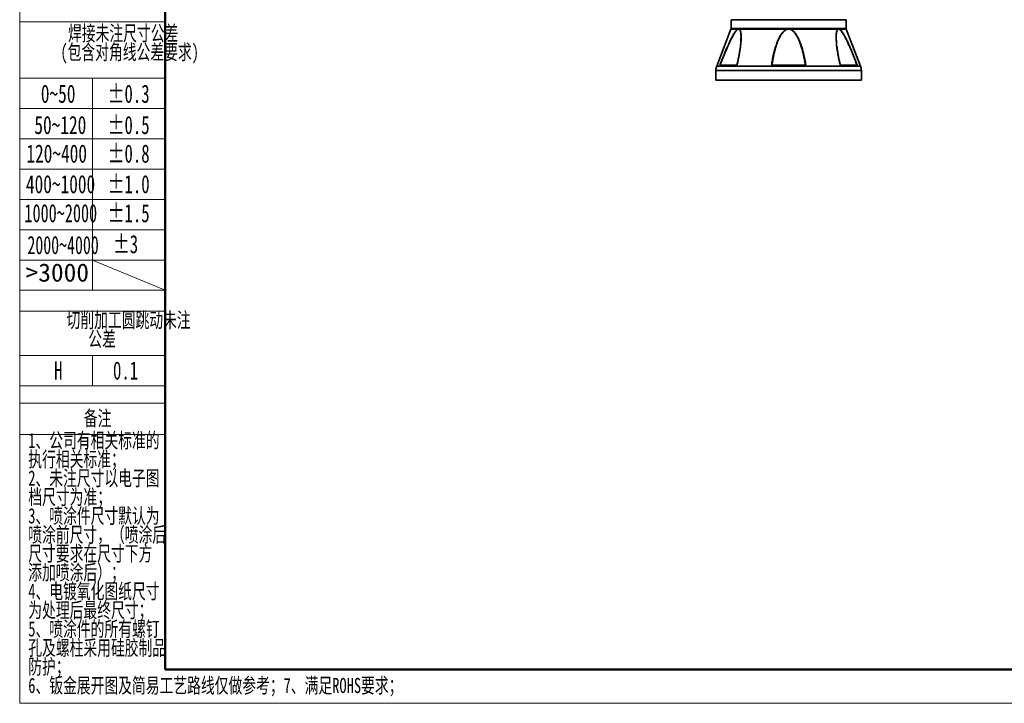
# Model space of a CAD drawing. Header units: millimetres. Extents: x 0 to 840, y 0 to 594.
# Tile 1 of 15: x 0 to 325, y 0 to 226. Entities that reach past the tile are written whole.
import ezdxf

# ---------------------------------------------------------------- set-up
doc = ezdxf.new("R2010")
doc.units = ezdxf.units.MM
doc.linetypes.add('CENTERX2', pattern=[20.32, 12.7, -2.54, 2.54, -2.54])
doc.layers.get('0').update_dxf_attribs({"lineweight": 18})
doc.layers.add('标注层', color=150, linetype='Continuous', lineweight=18)
doc.styles.add('SLDTEXTSTYLE0', font='txt', dxfattribs={"width": 0.7})
doc.styles.add('SLDTEXTSTYLE17', font='txt', dxfattribs={"width": 0.653082})
doc.styles.add('SLDTEXTSTYLE18', font='txt', dxfattribs={"width": 0.641279})
doc.styles.add('SLDTEXTSTYLE2', font='txt', dxfattribs={"width": 0.7})
doc.styles.add('SLDTEXTSTYLE5', font='txt', dxfattribs={"width": 0.677991})
doc.styles.add('SLDTEXTSTYLE7', font='txt', dxfattribs={"width": 1.026693})

# ---------------------------------------------------------------- blocks, each defined once
blk = doc.blocks.new('SW_NOTE_19')
at = {"layer": '标注层', "color": 0, "char_height": 2.5, "attachment_point": 2, "style": 'SLDTEXTSTYLE0'}
for s, insert, width in [('焊接未注尺寸公差', (13.75, 3.22), 39.5559), ('(包含对角线公差要求)', (14.82, 0.11), 47.8855)]:
    blk.add_mtext(s, dxfattribs=dict(at, insert=insert, width=width))
blk = doc.blocks.new('SW_NOTE_20')
at = {"layer": '标注层', "color": 0, "char_height": 2.5, "attachment_point": 2, "style": 'SLDTEXTSTYLE0'}
for s, insert, width in [('切削加工圆跳动未注', (15.47, 3.22), 44.6201), ('公差', (11.09, 0.11), 9.3855)]:
    blk.add_mtext(s, dxfattribs=dict(at, insert=insert, width=width))
blk = doc.blocks.new('SW_NOTE_21')
at = {"layer": '标注层', "color": 0, "char_height": 2.5, "attachment_point": 1, "style": 'SLDTEXTSTYLE0'}
for s, insert, width in [('1、公司有相关标准的', (0, 3.22), 46.595), ('执行相关标准；', (0, 0.11), 31.1676), ('2、未注尺寸以电子图', (0, -3), 46.8687), ('档尺寸为准；', (0, -6.11), 26.1425), ('3、喷涂件尺寸默认为', (0, -9.22), 47.0056), ('喷涂前尺寸，（喷涂后', (0, -12.33), 49.2933), ('尺寸要求在尺寸下方', (0, -15.44), 44.6788), ('添加喷涂后）；', (0, -18.56), 31.1285), ('4、电镀氧化图纸尺寸', (0, -21.67), 47.1034), ('为处理后最终尺寸；', (0, -24.78), 41.1201), ('5、喷涂件的所有螺钉', (0, -27.89), 47.0447), ('孔及螺柱采用硅胶制品', (0, -31), 49.3324), ('防护；', (0, -34.11), 10.8324)]:
    blk.add_mtext(s, dxfattribs=dict(at, insert=insert, width=width))

msp = doc.modelspace()

# ---------------------------------------------------------------- linework, layer by layer
at = {"color": 7, "linetype": 'Continuous', "lineweight": 18}
for p, q in [((-0.0005, 594.3966), (-0.0005, 0.3966)), ((-0.0005, 0.3966), (839.9865, 0.3966))]:
    msp.add_line(p, q, dxfattribs=at)
at = {"color": 1, "linetype": 'Continuous', "lineweight": 18}
for p, q in [((-0.0005, 581.5823), (-0.0005, 0.3966)), ((-0.0005, 225.3311), (47.9924, 225.3311)), ((-0.0005, 206.7063), (23.9959, 206.7063)), ((23.9959, 206.7063), (23.9959, 136.7063)), ((47.9924, 206.7063), (23.9959, 206.7063)), ((-0.0005, 196.7063), (47.9924, 196.7063)), ((-0.0005, 186.7063), (47.9924, 186.7063)), ((-0.0005, 176.7063), (47.9924, 176.7063)), ((-0.0005, 166.7063), (47.9924, 166.7063)), ((-0.0005, 156.7063), (47.9924, 156.7063)), ((-0.0005, 146.7063), (47.9924, 146.7063)), ((23.9959, 146.6878), (47.9924, 136.7063)), ((-0.0005, 136.7063), (47.9924, 136.7063)), ((-0.0005, 129.7895), (47.9924, 129.7895)), ((-0.0005, 115.209), (47.9924, 115.209)), ((23.9959, 115.209), (23.9959, 105.209)), ((-0.0005, 105.209), (47.9924, 105.209)), ((-0.0005, 99.4137), (47.9924, 99.4137)), ((-0.0005, 89.1064), (47.9924, 89.1064))]:
    msp.add_line(p, q, dxfattribs=at)
at = {"color": 7, "linetype": 'Continuous', "lineweight": 50}
for q in [(47.9924, 581.5823), (827.9924, 11.5823)]:
    msp.add_line((47.9924, 11.5823), q, dxfattribs=at)
at = {"color": 7, "linetype": 'Continuous', "lineweight": 35}
for p, q in [((234.8171, 225.9952), (234.7571, 225.9352)), ((234.7571, 225.9352), (234.7571, 223.1466)), ((272.7571, 225.9352), (234.7571, 225.9352)), ((272.6971, 225.9952), (234.8171, 225.9952)), ((272.7571, 225.9352), (272.6971, 225.9952)), ((272.7571, 223.1466), (272.7571, 225.9352)), ((234.7171, 222.9312), (230.0237, 210.7284)), ((237.1711, 222.897), (237.355, 222.897)), ((237.3627, 222.9312), (237.1748, 222.9312)), ((253.5692, 222.9312), (237.3627, 222.9312)), ((253.9449, 222.9312), (253.5692, 222.9312)), ((253.5731, 222.897), (253.941, 222.897)), ((270.1515, 222.9312), (253.9449, 222.9312)), ((270.3393, 222.9312), (270.1515, 222.9312)), ((270.1591, 222.897), (270.3431, 222.897)), ((277.4905, 210.7284), (272.7971, 222.9312)), ((229.7571, 209.2924), (229.7571, 206.0952)), ((231.0566, 210.9711), (236.6925, 210.9711)), ((231.1736, 211.0352), (236.6926, 211.0352)), ((236.7038, 211.0352), (236.6926, 211.0352)), ((248.1211, 210.9711), (259.393, 210.9711)), ((248.2381, 211.0352), (259.2761, 211.0352)), ((270.8216, 211.0352), (270.8103, 211.0352)), ((270.8216, 211.0352), (276.3406, 211.0352)), ((270.8216, 210.9711), (276.4576, 210.9711)), ((277.7571, 206.0952), (277.7571, 209.2924)), ((229.7571, 206.0952), (229.8171, 206.0352)), ((277.7571, 206.0952), (229.7571, 206.0952)), ((277.6971, 206.0352), (229.8171, 206.0352)), ((277.6971, 206.0352), (277.7571, 206.0952))]:
    msp.add_line(p, q, dxfattribs=at)
at = {"color": 8, "linetype": 'Continuous', "lineweight": 35}
for p, q in [((237.1748, 222.9312), (234.7171, 222.9312)), ((234.7571, 223.1466), (272.7571, 223.1466)), ((272.7971, 222.9312), (270.3393, 222.9312)), ((241.7571, 209.2924), (229.7571, 209.2924)), ((277.4905, 210.7284), (230.0237, 210.7284)), ((236.7287, 211.1253), (236.6925, 210.9711)), ((277.7571, 209.2924), (241.7571, 209.2924)), ((270.7799, 211.1512), (270.8216, 210.9711))]:
    msp.add_line(p, q, dxfattribs=at)
at = {"color": 1, "linetype": 'CENTERX2', "lineweight": 18}
msp.add_line((-0.0005, 206.7063), (47.9924, 206.7063), dxfattribs=at)
at = {"color": 7, "linetype": 'Continuous', "lineweight": 35}
for centre, radius, start, end in [((234.1571, 223.1466), 0.6, 338.962489, 0), ((237.2826, 222.902), 0.1116, 164.826276, 182.531205), ((237.4686, 222.8895), 0.1138, 158.5032, 176.192076), ((250.592, 222.5753), 2.9985, 6.159522, 6.81635), ((256.9152, 222.5761), 2.9914, 173.182668, 173.841014), ((270.0455, 222.8895), 0.1139, 3.809215, 21.494441), ((270.2315, 222.902), 0.1117, 357.471331, 15.166796), ((273.3571, 223.1466), 0.6, 180, 201.037511), ((233.7571, 209.2924), 4, 158.962489, 180), ((273.7571, 209.2924), 4, 0, 21.037511)]:
    msp.add_arc(centre, radius, start, end, dxfattribs=at)
for points, knots in [([(231.0566, 210.9711), (231.2033, 211.353), (231.4919, 212.1044), (231.9286, 213.2106), (232.3766, 214.3214), (232.8343, 215.4273), (233.2998, 216.5186), (233.7334, 217.5003), (234.1346, 218.3755), (234.5201, 219.1831), (234.9085, 219.9568), (235.2725, 220.6353), (235.5981, 221.1984), (235.8911, 221.6659), (236.1475, 222.0328), (236.3595, 222.3014), (236.522, 222.4862), (236.7141, 222.6756), (236.9357, 222.8524), (237.0971, 222.9056), (237.1748, 222.9312)], [0, 0, 0, 0, 1.16798029, 2.29779834, 3.3903107, 4.58203177, 5.71122713, 6.77942037, 7.65637762, 8.48079162, 9.368347, 10.18127668, 10.75666392, 11.32596973, 11.879028, 12.18199241, 12.46617021, 12.73389961, 13.1765593, 13.5879903, 13.5879903, 13.5879903, 13.5879903]), ([(234.9678, 219.9567), (235.0793, 220.1712), (235.3, 220.5957), (235.6417, 221.1975), (235.9414, 221.6775), (236.191, 222.0347), (236.3835, 222.2832), (236.5635, 222.488), (236.731, 222.649), (236.9343, 222.8119), (237.0778, 222.8635), (237.1711, 222.897)], [0, 0, 0, 0, 0.63996839, 1.26676617, 1.86864711, 2.20745007, 2.51947674, 2.80668865, 3.06096487, 3.29922516, 3.74050414, 3.74050414, 3.74050414, 3.74050414]), ([(248.1211, 210.9711), (248.1758, 211.353), (248.2833, 212.1044), (248.4814, 213.2106), (248.7106, 214.3214), (248.9747, 215.4273), (249.2758, 216.5186), (249.5868, 217.5003), (249.9016, 218.3755), (250.2293, 219.1831), (250.5875, 219.9568), (250.9541, 220.6353), (251.3086, 221.1984), (251.6506, 221.6659), (251.9737, 222.0328), (252.2595, 222.3014), (252.49, 222.4862), (252.7774, 222.6756), (253.1309, 222.8524), (253.4267, 222.9056), (253.5692, 222.9312)], [0, 0, 0, 0, 1.17960203, 2.3206614, 3.42404405, 4.62762281, 5.76805372, 6.84687499, 7.73255809, 8.56517473, 9.46156113, 10.28257961, 10.86369134, 11.43866136, 11.99722299, 12.30320199, 12.59020698, 12.86060085, 13.30766437, 13.72318898, 13.72318898, 13.72318898, 13.72318898]), ([(250.6792, 219.9567), (250.7892, 220.1712), (251.0068, 220.5957), (251.3779, 221.1975), (251.7305, 221.6775), (252.0476, 222.0347), (252.3067, 222.2832), (252.5632, 222.488), (252.8172, 222.649), (253.142, 222.8119), (253.4034, 222.8635), (253.5731, 222.897)], [0, 0, 0, 0, 0.73259916, 1.45012205, 2.13912105, 2.52696385, 2.88415391, 3.21293803, 3.50401932, 3.77676563, 4.28191655, 4.28191655, 4.28191655, 4.28191655]), ([(253.941, 222.897), (254.1106, 222.8628), (254.4689, 222.7905), (254.8793, 222.5433), (255.207, 222.284), (255.4656, 222.0356), (255.7332, 221.7347), (256.0084, 221.375), (256.2897, 220.952), (256.5706, 220.4756), (256.7445, 220.1343), (256.835, 219.9567)], [0, 0, 0, 0, 0.5051644, 1.06802575, 1.39638682, 1.7529961, 2.14008864, 2.60589281, 3.11728168, 3.67562507, 4.2819711, 4.2819711, 4.2819711, 4.2819711]), ([(253.9449, 222.9312), (254.0882, 222.9058), (254.3069, 222.8672), (254.5837, 222.7498), (254.8028, 222.6332), (255.0283, 222.4829), (255.259, 222.2976), (255.5449, 222.0281), (255.8684, 221.6599), (256.2117, 221.1896), (256.5663, 220.6245), (256.9319, 219.946), (257.2877, 219.1762), (257.6131, 218.3738), (257.9517, 217.4326), (258.3049, 216.3012), (258.6497, 214.9964), (258.9451, 213.6662), (259.1972, 212.3244), (259.3269, 211.4281), (259.393, 210.9711)], [0, 0, 0, 0, 0.41749198, 0.63709715, 0.86752631, 1.13850533, 1.42620001, 1.73297444, 2.29179118, 2.86952348, 3.45654297, 4.27421512, 5.16652959, 5.99303319, 6.8719551, 8.17468813, 9.56692768, 10.95526041, 12.31153292, 13.72321, 13.72321, 13.72321, 13.72321]), ([(269.4685, 219.9567), (269.4669, 220.1712), (269.4639, 220.5957), (269.4932, 221.1975), (269.5462, 221.6775), (269.6137, 222.0347), (269.6802, 222.2832), (269.7568, 222.488), (269.8433, 222.649), (269.9648, 222.8119), (270.0826, 222.8635), (270.1591, 222.897)], [0, 0, 0, 0, 0.53937352, 1.06764715, 1.57491987, 1.86046759, 2.12344738, 2.36551368, 2.57982151, 2.78062984, 3.15254491, 3.15254491, 3.15254491, 3.15254491]), ([(276.4576, 210.9711), (276.2456, 211.5215), (275.8211, 212.6238), (275.159, 214.2738), (274.4752, 215.9187), (273.8425, 217.3692), (273.2631, 218.6279), (272.7514, 219.6774), (272.3017, 220.5302), (271.9291, 221.1767), (271.6343, 221.6491), (271.3506, 222.0568), (271.0843, 222.3888), (270.8758, 222.6059), (270.7115, 222.7443), (270.5424, 222.8641), (270.4209, 222.9043), (270.3393, 222.9312)], [0, 0, 0, 0, 1.68351093, 3.37107526, 5.06642137, 6.76425191, 7.89774329, 9.05449685, 10.1525525, 10.73510235, 11.298363, 11.86403046, 12.3142033, 12.72418427, 12.94516253, 13.15653587, 13.58787702, 13.58787702, 13.58787702, 13.58787702]), ([(270.3431, 222.897), (270.4194, 222.8712), (270.5784, 222.8175), (270.8228, 222.6189), (271.0682, 222.3612), (271.3274, 222.0329), (271.6037, 221.6304), (271.8914, 221.1626), (272.2546, 220.5235), (272.6905, 219.6847), (273.1908, 218.6444), (273.674, 217.5797), (274.1412, 216.5044), (274.5963, 215.42), (275.0397, 214.3317), (275.4691, 213.2505), (275.8936, 212.1588), (276.1735, 211.4194), (276.3189, 211.0352)], [0, 0, 0, 0, 0.40397196, 0.84213616, 1.24203233, 1.68607297, 2.23942047, 2.79327855, 3.37362988, 4.44985604, 5.57650427, 6.72642258, 7.81763016, 8.93811257, 10.08916748, 11.17272589, 12.25789003, 13.43174128, 13.43174128, 13.43174128, 13.43174128]), ([(231.1953, 211.0352), (231.352, 211.4488), (231.6379, 212.2038), (232.0867, 213.3568), (232.5212, 214.4479), (232.9897, 215.5938), (233.4525, 216.691), (233.9514, 217.8288), (234.4458, 218.9102), (234.8018, 219.6239), (234.9678, 219.9567)], [0, 0, 0, 0, 1.32150204, 2.41158152, 3.69195092, 4.82542589, 6.10799371, 7.25266606, 8.5538869, 9.69076392, 9.69076392, 9.69076392, 9.69076392]), ([(238.0402, 219.9522), (238.0403, 219.8668), (238.0409, 219.4442), (237.9862, 218.6424), (237.8904, 217.5802), (237.7567, 216.5043), (237.5956, 215.42), (237.4083, 214.3317), (237.1993, 213.2505), (236.9687, 212.1588), (236.7944, 211.4194), (236.7038, 211.0352)], [0, 0, 0, 0, 0.27824025, 1.37643655, 2.49731506, 3.5609659, 4.6531518, 5.77513872, 6.83133262, 7.88909286, 9.03329979, 9.03329979, 9.03329979, 9.03329979]), ([(238.0673, 219.8231), (238.0604, 219.6009), (238.0459, 219.1292), (237.9893, 218.3734), (237.8972, 217.4327), (237.7524, 216.3012), (237.5461, 214.9965), (237.2982, 213.6662), (237.0284, 212.3757), (236.8259, 211.5309), (236.7287, 211.1253)], [0, 0, 0, 0, 0.71062018, 1.50829204, 2.3565536, 3.61384211, 4.95751452, 6.29741652, 7.6063768, 8.81552407, 8.81552407, 8.81552407, 8.81552407]), ([(248.2486, 211.0352), (248.3079, 211.4488), (248.4161, 212.2038), (248.6228, 213.3568), (248.8485, 214.4479), (249.1235, 215.5938), (249.4268, 216.691), (249.7927, 217.8288), (250.1916, 218.9102), (250.5241, 219.6239), (250.6792, 219.9567)], [0, 0, 0, 0, 1.26591262, 2.31013774, 3.53664832, 4.62244342, 5.85105945, 6.94758078, 8.19406575, 9.28311987, 9.28311987, 9.28311987, 9.28311987]), ([(256.835, 219.9567), (257.0118, 219.5742), (257.3823, 218.7725), (257.8251, 217.5301), (258.2167, 216.2502), (258.5489, 214.9644), (258.8272, 213.6909), (259.0716, 212.378), (259.1981, 211.5025), (259.2656, 211.0352)], [0, 0, 0, 0, 1.24996456, 2.61975926, 3.92933404, 5.25356514, 6.60391242, 7.8526551, 9.28295849, 9.28295849, 9.28295849, 9.28295849]), ([(269.4472, 219.9872), (269.447, 219.8905), (269.446, 219.4519), (269.5029, 218.6299), (269.6176, 217.392), (269.8121, 215.9352), (270.0894, 214.308), (270.412, 212.697), (270.6599, 211.6555), (270.7799, 211.1512)], [0, 0, 0, 0, 0.31538101, 1.43150137, 2.56055623, 4.13994783, 5.85359702, 7.45245462, 8.95323134, 8.95323134, 8.95323134, 8.95323134]), ([(270.8103, 211.0352), (270.713, 211.4488), (270.5353, 212.2038), (270.2932, 213.3568), (270.0844, 214.4479), (269.8909, 215.5938), (269.7314, 216.691), (269.5984, 217.8288), (269.5029, 218.9102), (269.4794, 219.6239), (269.4685, 219.9567)], [0, 0, 0, 0, 1.2324559, 2.24908287, 3.44317768, 4.50027624, 5.69642148, 6.76396263, 7.97750344, 9.03777503, 9.03777503, 9.03777503, 9.03777503]), ([(231.1736, 211.0352), (231.162, 211.0341), (231.1363, 211.0318), (231.1054, 211.017), (231.0771, 210.997), (231.0642, 210.9807), (231.0566, 210.9711)], [0, 0, 0, 0, 0.030982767, 0.069144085, 0.097430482, 0.138360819, 0.138360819, 0.138360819, 0.138360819]), ([(236.6925, 210.9711), (236.6883, 210.9807), (236.6811, 210.997), (236.6772, 211.017), (236.6791, 211.0318), (236.6884, 211.0341), (236.6926, 211.0352)], [0, 0, 0, 0, 0.0220617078, 0.0372858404, 0.0578386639, 0.0745287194, 0.0745287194, 0.0745287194, 0.0745287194]), ([(248.2381, 211.0352), (248.2307, 211.0341), (248.2142, 211.0318), (248.1853, 211.017), (248.1532, 210.997), (248.133, 210.9807), (248.1211, 210.9711)], [0, 0, 0, 0, 0.030264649, 0.067542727, 0.095174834, 0.135157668, 0.135157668, 0.135157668, 0.135157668]), ([(259.393, 210.9711), (259.3811, 210.9807), (259.361, 210.997), (259.3288, 211.017), (259.2999, 211.0318), (259.2835, 211.0341), (259.2761, 211.0352)], [0, 0, 0, 0, 0.04000915, 0.067617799, 0.104889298, 0.135156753, 0.135156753, 0.135156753, 0.135156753]), ([(270.8216, 211.0352), (270.8257, 211.0341), (270.835, 211.0318), (270.837, 211.017), (270.8331, 210.997), (270.8259, 210.9807), (270.8216, 210.9711)], [0, 0, 0, 0, 0.0166884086, 0.0372444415, 0.0524819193, 0.074529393, 0.074529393, 0.074529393, 0.074529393]), ([(276.4576, 210.9711), (276.45, 210.9807), (276.437, 210.997), (276.4087, 211.017), (276.3779, 211.0318), (276.3521, 211.0341), (276.3406, 211.0352)], [0, 0, 0, 0, 0.040957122, 0.069220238, 0.107375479, 0.138360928, 0.138360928, 0.138360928, 0.138360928])]:
    msp.add_open_spline(points, degree=3, knots=knots, dxfattribs=at)
at = {"color": 8, "linetype": 'Continuous', "lineweight": 35}
for points, knots in [([(237.355, 222.897), (237.4184, 222.8712), (237.5506, 222.8175), (237.6954, 222.6189), (237.811, 222.3612), (237.904, 222.0329), (237.9748, 221.6305), (238.0214, 221.1623), (238.0509, 220.6073), (238.0441, 220.1918), (238.0402, 219.9522)], [0, 0, 0, 0, 0.30633533, 0.63859787, 0.94184284, 1.27856221, 1.69817042, 2.11816508, 2.5582507, 3.15790299, 3.15790299, 3.15790299, 3.15790299]), ([(237.3627, 222.9312), (237.4279, 222.9058), (237.5275, 222.8672), (237.636, 222.7498), (237.7159, 222.6332), (237.7904, 222.4829), (237.8583, 222.2976), (237.9319, 222.0281), (237.9984, 221.6598), (238.0476, 221.1898), (238.0746, 220.6237), (238.0813, 220.166), (238.0692, 219.8704), (238.0673, 219.8231)], [0, 0, 0, 0, 0.31381916, 0.47889105, 0.65209928, 0.85578824, 1.07204187, 1.30263693, 1.72268686, 2.1569548, 2.59820423, 3.21282953, 3.33009778, 3.33009778, 3.33009778, 3.33009778]), ([(270.1515, 222.9312), (270.0863, 222.9053), (269.951, 222.8516), (269.8023, 222.6512), (269.6835, 222.392), (269.5884, 222.0624), (269.5151, 221.6564), (269.4671, 221.1862), (269.4367, 220.6326), (269.4434, 220.2227), (269.4472, 219.9872)], [0, 0, 0, 0, 0.31187045, 0.64762307, 0.95605299, 1.29462274, 1.71290587, 2.1434284, 2.57833279, 3.16559014, 3.16559014, 3.16559014, 3.16559014])]:
    msp.add_open_spline(points, degree=3, knots=knots, dxfattribs=at)

# ---------------------------------------------------------------- block references
at = {"layer": '标注层', "color": 1, "xscale": 2, "yscale": 2, "zscale": 2}
for name, p in [('SW_NOTE_19', (6.6538, 217.6313)), ('SW_NOTE_20', (5.0059, 122.964)), ('SW_NOTE_21', (2.8288, 83.2332))]:
    msp.add_blockref(name, p, dxfattribs=at)

# ---------------------------------------------------------------- texts
at = {"layer": '标注层', "color": 1}
for s, insert, char_height, width, attachment_point, style in [('%%P0.3', (29.0433, 204.5865), 6, 26.5439, 1, 'SLDTEXTSTYLE5'), ('0~50', (6.9768, 204.5865), 6, 22.853631, 1, 'SLDTEXTSTYLE2'), ('50~120', (4.8436, 194.2762), 6, 34.726257, 1, 'SLDTEXTSTYLE2'), ('%%P0.5', (29.0433, 194.2762), 6, 26.5439, 1, 'SLDTEXTSTYLE5'), ('%%P0.8', (29.0433, 184.8408), 6, 26.589352, 1, 'SLDTEXTSTYLE5'), ('120~400', (2.2103, 184.8408), 6, 40.075978, 1, 'SLDTEXTSTYLE2'), ('400~1000', (2.0594, 174.7489), 6, 47.021229, 1, 'SLDTEXTSTYLE2'), ('%%P1.0', (29.0433, 174.7489), 6, 26.680256, 1, 'SLDTEXTSTYLE5'), ('%%P1.5', (29.0433, 165.1708), 6, 26.5439, 1, 'SLDTEXTSTYLE5'), ('1000~2000', (1.5677, 165.1708), 6, 48.598056, 1, 'SLDTEXTSTYLE17'), ('2000~4000', (2.5403, 154.6555), 6, 48.407588, 1, 'SLDTEXTSTYLE18'), ('%%P3', (30.788, 154.9457), 6, 14.908218, 1, 'SLDTEXTSTYLE5'), ('>3000', (1.9302, 145.5712), 6, 41.985432, 1, 'SLDTEXTSTYLE7'), ('H', (11.3219, 113.2555), 6, 5.408774, 1, 'SLDTEXTSTYLE5'), ('0.1', (30.788, 113.2555), 6, 15.726352, 1, 'SLDTEXTSTYLE5'), ('备注', (25.7171, 96.9835), 5, 19.005587, 2, 'SLDTEXTSTYLE0'), ('6、钣金展开图及简易工艺路线仅做参考；7、满足ROHS要求；', (2.8288, 8.7897), 5, 262.480447, 1, 'SLDTEXTSTYLE0')]:
    msp.add_mtext(s, dxfattribs=dict(at, insert=insert, char_height=char_height, width=width, attachment_point=attachment_point, style=style))

doc.saveas('drawing.dxf')
